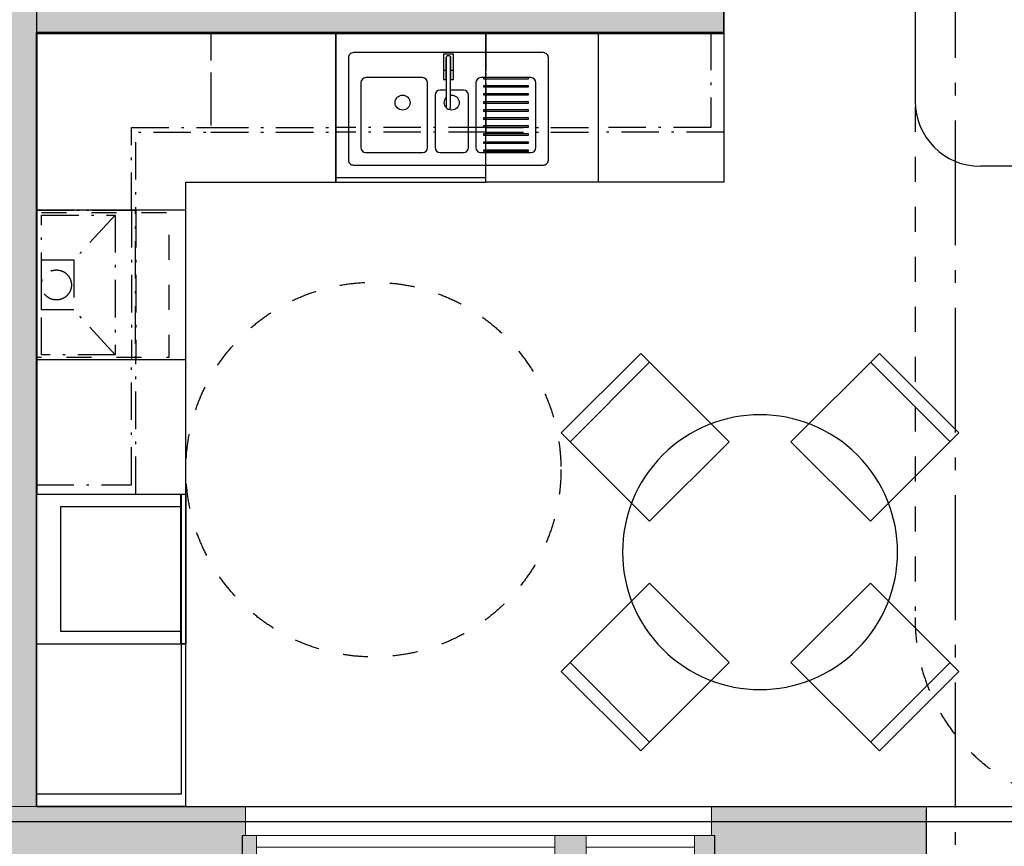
# Model space of a CAD drawing. Header units: millimetres. Extents: x 158466 to 263668, y 129175 to 189280.
# Tile 19 of 55: x 190717 to 194656, y 155174 to 158483. Entities that reach past the tile are written whole.
import ezdxf
from ezdxf.enums import TextEntityAlignment as Align

# ---------------------------------------------------------------- set-up
doc = ezdxf.new("R2010")
doc.units = ezdxf.units.MM
doc.header["$LTSCALE"] = 0.5
doc.header["$MEASUREMENT"] = 0
doc.set_wipeout_variables(frame=1)
for name, pattern in [('Akselinje', [1500, 1000, -200, 100, -200]), ('Over snittplan', [520, 300, -100, 20, -100]), ('PLINE', [0]), ('Stipling', [400, 200, -200]), ('Wipeout_Contour', [2000, 0, -2000])]:
    doc.linetypes.add(name, pattern=pattern)
for name, color, linetype in [('23-- Yttervegger (Skravur)(Nye konstruksjoner)', 7, 'Continuous'), ('23-- Yttervegger(Nye konstruksjoner)', 7, 'Continuous'), ('24-- Innervegger (Skravur)(Nye konstruksjoner)', 7, 'Continuous'), ('24-- Innervegger(Nye konstruksjoner)', 7, 'Continuous'), ('244- Vinduer_ dører_ foldevegger(Nye konstruksjoner)', 7, 'Continuous'), ('251- Frittbærende dekker(Nye konstruksjoner)', 7, 'Continuous'), ('273- Kjøkkeninnredning (Skravur)(Nye konstruksjoner)', 7, 'Continuous'), ('273- Kjøkkeninnredning(Nye konstruksjoner)', 7, 'Continuous'), ('315- Utstyr for sanitærinstallasjoner(Nye konstruksjoner)', 7, 'Continuous'), ('68-- Inventar (løst)(Nye konstruksjoner)', 7, 'Continuous'), ('822- Modullinjer(Nye konstruksjoner)', 7, 'Continuous'), ('862- M___Nettoareal(Nye konstruksjoner)', 7, 'Continuous'), ('862- M___Nettoareal(Polylinje)(Nye konstruksjoner)', 7, 'Continuous'), ('862- M___Nettoareal(Tekst)(Nye konstruksjoner)', 7, 'Continuous'), ('878- Annen overflate_visuell informasjon_snusirkler(Nye konstruksjoner)', 7, 'Continuous'), ('878- Annen overflate_visuell informasjon_takheis(Nye konstruksjoner)', 7, 'Continuous')]:
    doc.layers.add(name, color=color, linetype=linetype)
for name, color, linetype, lineweight in [('234- Vinduer_ dører_ porter(Nye konstruksjoner)', 7, 'Continuous', 0), ('235- Utvendig kledning og overflate(Nye konstruksjoner)', 7, 'Continuous', 0), ('236- Innvendig kledning og overflate(Nye konstruksjoner)', 7, 'Continuous', 0)]:
    doc.layers.add(name, color=color, linetype=linetype, lineweight=lineweight)
doc.styles.add('GENERATED_STYLE_1', font='arial.ttf')
doc.styles.add('GENERATED_STYLE_3', font='arialbd.ttf')
doc.linetypes.add('Fasade_Snitt markør', pattern='A,0,[1,01 A 200 20 001 Plan 1. etasje_21.Shx,S=3.174603,R=0,X=0,Y=0],-800,0', length=800)

# ---------------------------------------------------------------- blocks, each defined once
blk = doc.blocks.new('Leilighet 4_102_19_1', base_point=(197168.6, 153864.1))
at = {"layer": '862- M___Nettoareal(Polylinje)(Nye konstruksjoner)', "linetype": 'PLINE', "flags": 128}
blk.add_lwpolyline([(190783.9, 155333.7), (198298.9, 155333.7), (198298.9, 162833.7), (190783.9, 162833.7)], close=True, dxfattribs=at)
at = {"layer": '862- M___Nettoareal(Tekst)(Nye konstruksjoner)', "style": 'GENERATED_STYLE_1'}
for tag, height, p in [('DUMMY_861', 300, (198106.5, 154217.7)), ('ROOM_NAME', 300, (196230.7, 154149.1)), ('DUMMY_862', 150, (196230.7, 153746.3))]:
    blk.add_attdef(tag, text='', height=height, dxfattribs=at).set_placement(p, align=Align.TOP_LEFT)
blk = doc.blocks.new('Stue_kjøkken_101_36_1', base_point=(193844.5, 159234.5))
at = {"layer": '862- M___Nettoareal(Polylinje)(Nye konstruksjoner)', "linetype": 'PLINE', "flags": 128}
blk.add_lwpolyline([(198298.9, 155333.7), (198298.9, 158933.7), (193534.2, 158933.7), (193534.2, 158431), (190783.9, 158431), (190783.9, 155333.7)], close=True, dxfattribs=at)
at = {"layer": '862- M___Nettoareal(Tekst)(Nye konstruksjoner)', "style": 'GENERATED_STYLE_1'}
for tag, height, p in [('DUMMY_861', 200, (196678.6, 156358.7)), ('ROOM_NAME', 200, (195093.1, 156313)), ('DUMMY_862', 150, (195093.1, 156044.4))]:
    blk.add_attdef(tag, text='', height=height, dxfattribs=at).set_placement(p, align=Align.TOP_LEFT)
blk = doc.blocks.new('Vindu to-fags[15]_1')
at = {"layer": '23-- Yttervegger (Skravur)(Nye konstruksjoner)', "linetype": 'Continuous'}
for points in [[(191607.8, 155216.7), (191607.8, 155124.7), (191663.8, 155124.7), (191663.8, 155216.7)], [(192907.8, 155124.7), (192907.8, 155216.7), (192857.8, 155216.7), (192857.8, 155124.7)], [(192907.8, 155216.7), (192907.8, 155124.7), (192982.8, 155124.7), (192982.8, 155216.7)], [(193497.8, 155124.7), (193497.8, 155216.7), (193416.8, 155216.7), (193416.8, 155124.7)]]:
    blk.add_hatch(color=256, dxfattribs=at).paths.add_polyline_path(points)
at = {"layer": '234- Vinduer_ dører_ porter(Nye konstruksjoner)', "linetype": 'PLINE'}
for p, q in [((191620.8, 155333.7), (193484.8, 155333.7)), ((191607.8, 155216.7), (191663.8, 155216.7)), ((191663.8, 155216.7), (191663.8, 155124.7)), ((191663.8, 155216.7), (192857.8, 155216.7)), ((192857.8, 155124.7), (192857.8, 155216.7)), ((192857.8, 155216.7), (192907.8, 155216.7)), ((192907.8, 155216.7), (192982.8, 155216.7)), ((192982.8, 155216.7), (192982.8, 155124.7)), ((192982.8, 155216.7), (193416.8, 155216.7)), ((193416.8, 155124.7), (193416.8, 155216.7)), ((193416.8, 155216.7), (193497.8, 155216.7)), ((191663.8, 155170.7), (192857.8, 155170.7)), ((192982.8, 155170.7), (193416.8, 155170.7)), ((191663.8, 155124.7), (191607.8, 155124.7)), ((192857.8, 155124.7), (191663.8, 155124.7)), ((192907.8, 155124.7), (192857.8, 155124.7)), ((192982.8, 155124.7), (192907.8, 155124.7)), ((193416.8, 155124.7), (192982.8, 155124.7)), ((193497.8, 155124.7), (193416.8, 155124.7)), ((191694.8, 154987.7), (193410.8, 154987.7))]:
    blk.add_line(p, q, dxfattribs=at)
at = {"layer": '235- Utvendig kledning og overflate(Nye konstruksjoner)', "linetype": 'PLINE'}
for p, q in [((191694.8, 155124.7), (191694.8, 154987.7)), ((193410.8, 155124.7), (193410.8, 154987.7)), ((191607.8, 154987.7), (191694.8, 154987.7)), ((193497.8, 154987.7), (193410.8, 154987.7))]:
    blk.add_line(p, q, dxfattribs=at)
at = {"layer": '236- Innvendig kledning og overflate(Nye konstruksjoner)', "linetype": 'PLINE'}
for p, q in [((191607.8, 155333.7), (191620.8, 155333.7)), ((191620.8, 155216.7), (191620.8, 155333.7)), ((193497.8, 155333.7), (193484.8, 155333.7)), ((193484.8, 155216.7), (193484.8, 155333.7))]:
    blk.add_line(p, q, dxfattribs=at)
at = {"layer": '244- Vinduer_ dører_ foldevegger(Nye konstruksjoner)', "linetype": 'PLINE'}
for p, q in [((191607.8, 155124.7), (191607.8, 155216.7)), ((191607.8, 155124.7), (191607.8, 155216.7)), ((193497.8, 155124.7), (193497.8, 155216.7)), ((193497.8, 155124.7), (193497.8, 155216.7))]:
    blk.add_line(p, q, dxfattribs=at)
blk = doc.blocks.new('Dør[19]_1')
at = {"layer": '23-- Yttervegger (Skravur)(Nye konstruksjoner)', "linetype": 'Continuous'}
for points in [[(194358.9, 155129.7), (194358.9, 155037.7), (194408.9, 155037.7), (194408.9, 155129.7)], [(195448.9, 155037.7), (195448.9, 155129.7), (195398.9, 155129.7), (195398.9, 155037.7)]]:
    blk.add_hatch(color=256, dxfattribs=at).paths.add_polyline_path(points)
at = {"layer": '234- Vinduer_ dører_ porter(Nye konstruksjoner)', "linetype": 'PLINE'}
blk.add_arc((195398.9, 155037.7), 990, 180, 270, dxfattribs=at)
at = {"layer": '235- Utvendig kledning og overflate(Nye konstruksjoner)', "linetype": 'PLINE'}
for p, q in [((194343.9, 155065.7), (194343.9, 155074.7)), ((194343.9, 155065.7), (194343.9, 155074.7)), ((194343.9, 155042.7), (194343.9, 155065.7)), ((194343.9, 155042.7), (194343.9, 155065.7)), ((195463.9, 155065.7), (195463.9, 155074.7)), ((195463.9, 155065.7), (195463.9, 155074.7)), ((195463.9, 155042.7), (195463.9, 155065.7)), ((195463.9, 155042.7), (195463.9, 155065.7)), ((194343.9, 155037.7), (194343.9, 155042.7)), ((194343.9, 155037.7), (194343.9, 155042.7)), ((194343.9, 155006.7), (194343.9, 155037.7)), ((195463.9, 155037.7), (195463.9, 155042.7)), ((195463.9, 155037.7), (195463.9, 155042.7)), ((195463.9, 155006.7), (195463.9, 155037.7)), ((194343.9, 154987.7), (194343.9, 155006.7)), ((195463.9, 154987.7), (195463.9, 155006.7))]:
    blk.add_line(p, q, dxfattribs=at)
at = {"layer": '236- Innvendig kledning og overflate(Nye konstruksjoner)', "linetype": 'PLINE'}
for p, q in [((194343.9, 155320.7), (194343.9, 155333.7)), ((195463.9, 155320.7), (195463.9, 155333.7))]:
    blk.add_line(p, q, dxfattribs=at)
at = {"layer": '244- Vinduer_ dører_ foldevegger(Nye konstruksjoner)', "linetype": 'PLINE'}
for p, q in [((194343.9, 155333.7), (195463.9, 155333.7)), ((194343.9, 155272.7), (194343.9, 155320.7)), ((195463.9, 155272.7), (195463.9, 155320.7)), ((194343.9, 155129.7), (194343.9, 155272.7)), ((195463.9, 155129.7), (195463.9, 155272.7)), ((194358.9, 155129.7), (194343.9, 155129.7)), ((194343.9, 155037.7), (194343.9, 155129.7)), ((194343.9, 155074.7), (194343.9, 155129.7)), ((194343.9, 155074.7), (194343.9, 155129.7)), ((194358.9, 155129.7), (194408.9, 155129.7)), ((194358.9, 155037.7), (194358.9, 155129.7)), ((195398.9, 155129.7), (194408.9, 155129.7)), ((194408.9, 155129.7), (194408.9, 155037.7)), ((195398.9, 155037.7), (195398.9, 155129.7)), ((195398.9, 155129.7), (195448.9, 155129.7)), ((195448.9, 155129.7), (195463.9, 155129.7)), ((195448.9, 155129.7), (195448.9, 155037.7)), ((195463.9, 155037.7), (195463.9, 155129.7)), ((195463.9, 155074.7), (195463.9, 155129.7)), ((195463.9, 155074.7), (195463.9, 155129.7)), ((194358.9, 155037.7), (194343.9, 155037.7)), ((194408.9, 155037.7), (194358.9, 155037.7)), ((194408.9, 155037.7), (195398.9, 155037.7)), ((195448.9, 155037.7), (195398.9, 155037.7)), ((195398.9, 155037.7), (195398.9, 154047.7)), ((195448.9, 155037.7), (195463.9, 155037.7)), ((194343.9, 154987.7), (195463.9, 154987.7))]:
    blk.add_line(p, q, dxfattribs=at)
blk = doc.blocks.new('Stol 10[70]_1', base_point=(194155.8, 155555.9))
at = {"layer": '68-- Inventar (løst)(Nye konstruksjoner)', "linetype": 'Continuous'}
blk.add_line((194120.4, 155591.3), (194438.6, 155909.5), dxfattribs=at)
at = {"layer": '68-- Inventar (løst)(Nye konstruksjoner)', "linetype": 'Continuous', "flags": 128}
blk.add_lwpolyline([(193802.2, 155909.5), (194120.4, 156227.7), (194474, 155874.1), (194155.8, 155555.9)], close=True, dxfattribs=at)
blk = doc.blocks.new('Stol 10[71]_1', base_point=(192883, 156828.7))
at = {"layer": '68-- Inventar (løst)(Nye konstruksjoner)', "linetype": 'Continuous'}
blk.add_line((192918.3, 156793.4), (193236.5, 157111.6), dxfattribs=at)
at = {"layer": '68-- Inventar (løst)(Nye konstruksjoner)', "linetype": 'Continuous', "flags": 128}
blk.add_lwpolyline([(193236.5, 156475.2), (193554.7, 156793.4), (193201.2, 157146.9), (192883, 156828.7)], close=True, dxfattribs=at)
blk = doc.blocks.new('Stol 10[72]_1', base_point=(194474, 156828.7))
at = {"layer": '68-- Inventar (løst)(Nye konstruksjoner)', "linetype": 'Continuous'}
blk.add_line((194438.6, 156793.4), (194120.4, 157111.6), dxfattribs=at)
at = {"layer": '68-- Inventar (løst)(Nye konstruksjoner)', "linetype": 'Continuous', "flags": 128}
blk.add_lwpolyline([(194120.4, 156475.2), (193802.2, 156793.4), (194155.8, 157146.9), (194474, 156828.7)], close=True, dxfattribs=at)
blk = doc.blocks.new('Stol 10[73]_1', base_point=(193201.2, 155555.9))
at = {"layer": '68-- Inventar (løst)(Nye konstruksjoner)', "linetype": 'Continuous'}
blk.add_line((193236.5, 155591.3), (192918.3, 155909.5), dxfattribs=at)
at = {"layer": '68-- Inventar (løst)(Nye konstruksjoner)', "linetype": 'Continuous', "flags": 128}
blk.add_lwpolyline([(193554.7, 155909.5), (193236.5, 156227.7), (192883, 155874.1), (193201.2, 155555.9)], close=True, dxfattribs=at)
blk = doc.blocks.new('Høyskap[162]_1', base_point=(190783.9, 155334))
at = {"linetype": 'Wipeout_Contour', "ltscale": 985839.65982}
blk.add_wipeout([(191381.9, 155334), (191381.9, 155984), (190783.9, 155984), (190783.9, 155334)], dxfattribs=at).dxf.layer = '273- Kjøkkeninnredning (Skravur)(Nye konstruksjoner)'
at = {"layer": '273- Kjøkkeninnredning(Nye konstruksjoner)', "linetype": 'PLINE'}
for p, q in [((191363.9, 155384), (191363.9, 155984)), ((190783.9, 155384), (191363.9, 155384))]:
    blk.add_line(p, q, dxfattribs=at)
at = {"layer": '273- Kjøkkeninnredning(Nye konstruksjoner)', "linetype": 'PLINE', "flags": 128}
blk.add_lwpolyline([(191381.9, 155334), (191381.9, 155984), (190783.9, 155984), (190783.9, 155334)], close=True, dxfattribs=at)
blk = doc.blocks.new('Oppvaskmaskin integrert[163]_1', base_point=(193031.9, 157833))
at = {"layer": '273- Kjøkkeninnredning(Nye konstruksjoner)', "linetype": 'PLINE'}
for p, q in [((193031.9, 158431), (192581.9, 158431)), ((192581.9, 157833), (192581.9, 158431)), ((193031.9, 157833), (193031.9, 158431)), ((193031.9, 157833), (192581.9, 157833))]:
    blk.add_line(p, q, dxfattribs=at)
blk = doc.blocks.new('Underskap hjørne L[164]_1', base_point=(190783.9, 158431))
at = {"linetype": 'Wipeout_Contour', "ltscale": 1489037.616405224}
blk.add_wipeout([(190783.9, 157721), (191381.9, 157721), (191381.9, 157833), (191981.9, 157833), (191981.9, 158431), (190783.9, 158431)], dxfattribs=at).dxf.layer = '273- Kjøkkeninnredning (Skravur)(Nye konstruksjoner)'
at = {"layer": '273- Kjøkkeninnredning(Nye konstruksjoner)', "linetype": 'PLINE'}
for p, q in [((191981.9, 158431), (190783.9, 158431)), ((190783.9, 158431), (190783.9, 157721)), ((191981.9, 158431), (190783.9, 158431)), ((190783.9, 158431), (190783.9, 157721)), ((191981.9, 157833), (191981.9, 158431)), ((191381.9, 157721), (191381.9, 157833)), ((191381.9, 157833), (191981.9, 157833)), ((191381.9, 157721), (191381.9, 157833)), ((191381.9, 157833), (191981.9, 157833)), ((190783.9, 157721), (191381.9, 157721))]:
    blk.add_line(p, q, dxfattribs=at)
blk = doc.blocks.new('Overskap hjørne L[165]_1', base_point=(190783.9, 158431))
at = {"layer": '273- Kjøkkeninnredning(Nye konstruksjoner)', "linetype": 'Over snittplan'}
for p, q in [((191163.9, 157721), (191163.9, 158051)), ((191163.9, 158051), (191482.9, 158051))]:
    blk.add_line(p, q, dxfattribs=at)
at = {"layer": '273- Kjøkkeninnredning(Nye konstruksjoner)', "linetype": 'Over snittplan', "flags": 128}
blk.add_lwpolyline([(190783.9, 157721), (191181.9, 157721), (191181.9, 158033), (191482.9, 158033), (191482.9, 158431), (190783.9, 158431)], close=True, dxfattribs=at)
blk = doc.blocks.new('Underskap[166]_1', base_point=(193533.9, 158431))
at = {"linetype": 'Wipeout_Contour', "ltscale": 998912.041757}
blk.add_wipeout([(193533.9, 157833), (193533.9, 158431), (193031.9, 158431), (193031.9, 157833)], dxfattribs=at).dxf.layer = '273- Kjøkkeninnredning (Skravur)(Nye konstruksjoner)'
at = {"layer": '273- Kjøkkeninnredning(Nye konstruksjoner)', "linetype": 'PLINE'}
for p, q in [((193031.9, 157833), (193031.9, 158431)), ((193031.9, 158431), (193533.9, 158431)), ((193031.9, 158431), (193533.9, 158431)), ((193533.9, 158431), (193533.9, 157833)), ((193533.9, 157833), (193031.9, 157833)), ((193533.9, 157833), (193031.9, 157833))]:
    blk.add_line(p, q, dxfattribs=at)
blk = doc.blocks.new('Høyskap[167]_1', base_point=(190783.9, 155984))
at = {"linetype": 'Wipeout_Contour', "ltscale": 987420.434731}
blk.add_wipeout([(191381.9, 155984), (191381.9, 156584), (190783.9, 156584), (190783.9, 155984)], dxfattribs=at).dxf.layer = '273- Kjøkkeninnredning (Skravur)(Nye konstruksjoner)'
at = {"layer": '273- Kjøkkeninnredning(Nye konstruksjoner)', "linetype": 'PLINE'}
blk.add_line((191363.9, 155984), (191363.9, 156584), dxfattribs=at)
at = {"layer": '273- Kjøkkeninnredning(Nye konstruksjoner)', "linetype": 'PLINE', "flags": 128}
blk.add_lwpolyline([(191381.9, 155984), (191381.9, 156584), (190783.9, 156584), (190783.9, 155984)], close=True, dxfattribs=at)
blk = doc.blocks.new('Innebygget ovn[168]_1', base_point=(191381.9, 156584))
at = {"layer": '273- Kjøkkeninnredning(Nye konstruksjoner)', "linetype": 'PLINE'}
for p, q in [((190881.9, 156034), (190881.9, 156534)), ((190881.9, 156534), (191361.9, 156534)), ((191361.9, 156034), (190881.9, 156034))]:
    blk.add_line(p, q, dxfattribs=at)
at = {"layer": '273- Kjøkkeninnredning(Nye konstruksjoner)', "linetype": 'PLINE', "flags": 128}
blk.add_lwpolyline([(191361.9, 156584), (191381.9, 156584), (191381.9, 155984), (191361.9, 155984)], close=True, dxfattribs=at)
blk = doc.blocks.new('Underskap[169]_1', base_point=(190783.9, 157121))
at = {"linetype": 'Wipeout_Contour', "ltscale": 990306.031756}
blk.add_wipeout([(191381.9, 157121), (191381.9, 157721), (190783.9, 157721), (190783.9, 157121)], dxfattribs=at).dxf.layer = '273- Kjøkkeninnredning (Skravur)(Nye konstruksjoner)'
at = {"layer": '273- Kjøkkeninnredning(Nye konstruksjoner)', "linetype": 'PLINE'}
for p, q in [((191381.9, 157721), (190783.9, 157721)), ((190783.9, 157721), (190783.9, 157121)), ((190783.9, 157721), (190783.9, 157121)), ((191381.9, 157121), (191381.9, 157721)), ((191381.9, 157121), (191381.9, 157721)), ((190783.9, 157121), (191381.9, 157121))]:
    blk.add_line(p, q, dxfattribs=at)
blk = doc.blocks.new('Innebygget koketopp[170]_1', base_point=(190783.9, 157131))
at = {"layer": '273- Kjøkkeninnredning(Nye konstruksjoner)', "linetype": 'Stipling', "flags": 128}
blk.add_lwpolyline([(190783.9, 157131), (190783.9, 157711), (191313.9, 157711), (191313.9, 157131)], close=True, dxfattribs=at)
blk = doc.blocks.new('Underskap[171]_1', base_point=(190783.9, 156584))
at = {"linetype": 'Wipeout_Contour', "ltscale": 988861.584714}
blk.add_wipeout([(191381.9, 156584), (191381.9, 157121), (190783.9, 157121), (190783.9, 156584)], dxfattribs=at).dxf.layer = '273- Kjøkkeninnredning (Skravur)(Nye konstruksjoner)'
at = {"layer": '273- Kjøkkeninnredning(Nye konstruksjoner)', "linetype": 'PLINE'}
for p, q in [((191381.9, 157121), (190783.9, 157121)), ((190783.9, 157121), (190783.9, 156584)), ((190783.9, 157121), (190783.9, 156584)), ((191381.9, 156584), (191381.9, 157121)), ((191381.9, 156584), (191381.9, 157121)), ((190783.9, 156584), (191381.9, 156584))]:
    blk.add_line(p, q, dxfattribs=at)
blk = doc.blocks.new('Ventilator innebygget[172]_1', base_point=(191179.1, 157721))
at = {"layer": '273- Kjøkkeninnredning(Nye konstruksjoner)', "linetype": 'Over snittplan'}
for p, q in [((190803.9, 157141), (190803.9, 157701)), ((190803.9, 157701), (191099.1, 157701)), ((191099.1, 157701), (190933.9, 157521)), ((191099.1, 157701), (191099.1, 157141)), ((190803.9, 157321), (190803.9, 157521)), ((190803.9, 157521), (190933.9, 157521)), ((190933.9, 157521), (190933.9, 157321)), ((190933.9, 157321), (190803.9, 157321)), ((191099.1, 157141), (190933.9, 157321)), ((191099.1, 157141), (190803.9, 157141))]:
    blk.add_line(p, q, dxfattribs=at)
at = {"layer": '273- Kjøkkeninnredning(Nye konstruksjoner)', "linetype": 'Over snittplan', "flags": 128}
blk.add_lwpolyline([(190783.9, 157721), (191179.1, 157721), (191179.1, 157121), (190783.9, 157121)], close=True, dxfattribs=at)
at = {"layer": '273- Kjøkkeninnredning(Nye konstruksjoner)', "linetype": 'Over snittplan'}
blk.add_circle((190863.9, 157421), 60, dxfattribs=at)
blk = doc.blocks.new('Bord rundt 01[212]_1', base_point=(193678.5, 156351.4))
at = {"layer": '68-- Inventar (løst)(Nye konstruksjoner)', "linetype": 'PLINE', "flags": 128}
blk.add_lwpolyline([(194067.4, 156740.3, 1), (193289.6, 155962.5, 1)], format="xyb", close=True, dxfattribs=at)
blk = doc.blocks.new('Underskap[234]_1', base_point=(191981.9, 158431))
at = {"layer": '273- Kjøkkeninnredning(Nye konstruksjoner)', "linetype": 'PLINE'}
for p, q in [((192751.9, 158246), (192751.9, 158251)), ((192751.9, 158213.8), (192751.9, 158218.8)), ((192781.9, 157971), (192781.9, 158231)), ((192751.9, 158181.6), (192751.9, 158186.6)), ((192751.9, 158149.3), (192751.9, 158154.3)), ((192751.9, 158117.1), (192751.9, 158122.1)), ((192751.9, 158084.9), (192751.9, 158089.9)), ((192751.9, 158052.7), (192751.9, 158057.7)), ((192751.9, 158020.5), (192751.9, 158025.5)), ((192751.9, 157988.2), (192751.9, 157993.2)), ((192751.9, 157956), (192751.9, 157961))]:
    blk.add_line(p, q, dxfattribs=at)
for centre, start, end in [((192761.9, 158231), 0, 90), ((192761.9, 157971), 270, 0)]:
    blk.add_arc(centre, 20, start, end, dxfattribs=at)
at = {"linetype": 'Wipeout_Contour', "ltscale": 995816.366134}
blk.add_wipeout([(191981.9, 157833), (192581.9, 157833), (192581.9, 158431), (191981.9, 158431)], dxfattribs=at).dxf.layer = '273- Kjøkkeninnredning (Skravur)(Nye konstruksjoner)'
at = {"layer": '273- Kjøkkeninnredning(Nye konstruksjoner)', "linetype": 'PLINE'}
for p, q in [((192581.9, 158431), (191981.9, 158431)), ((191981.9, 158431), (191981.9, 157833)), ((192581.9, 158431), (191981.9, 158431)), ((192581.9, 157833), (192581.9, 158431)), ((192328.5, 158251), (192101.9, 158251)), ((192761.9, 158251), (192561.9, 158251)), ((192751.9, 158251), (192571.9, 158251)), ((192571.9, 158251), (192571.9, 158246)), ((192081.9, 158231), (192081.9, 157971)), ((192348.5, 157971), (192348.5, 158231)), ((192541.9, 158231), (192541.9, 157971)), ((192571.9, 158246), (192751.9, 158246)), ((192751.9, 158218.8), (192571.9, 158218.8)), ((192571.9, 158218.8), (192571.9, 158213.8)), ((192571.9, 158213.8), (192751.9, 158213.8)), ((192378.5, 158181), (192378.5, 157971)), ((192491.9, 158201), (192398.5, 158201)), ((192511.9, 157971), (192511.9, 158181)), ((192751.9, 158186.6), (192571.9, 158186.6)), ((192571.9, 158186.6), (192571.9, 158181.6)), ((192571.9, 158181.6), (192751.9, 158181.6)), ((192751.9, 158154.3), (192571.9, 158154.3)), ((192571.9, 158154.3), (192571.9, 158149.3)), ((192571.9, 158149.3), (192751.9, 158149.3)), ((192751.9, 158122.1), (192571.9, 158122.1)), ((192571.9, 158122.1), (192571.9, 158117.1)), ((192571.9, 158117.1), (192751.9, 158117.1)), ((192751.9, 158089.9), (192571.9, 158089.9)), ((192571.9, 158089.9), (192571.9, 158084.9)), ((192571.9, 158084.9), (192751.9, 158084.9)), ((192751.9, 158057.7), (192571.9, 158057.7)), ((192571.9, 158057.7), (192571.9, 158052.7)), ((192571.9, 158052.7), (192751.9, 158052.7)), ((192751.9, 158025.5), (192571.9, 158025.5)), ((192571.9, 158025.5), (192571.9, 158020.5)), ((192571.9, 158020.5), (192751.9, 158020.5)), ((192751.9, 157993.2), (192571.9, 157993.2)), ((192571.9, 157993.2), (192571.9, 157988.2)), ((192571.9, 157988.2), (192751.9, 157988.2)), ((192101.9, 157951), (192328.5, 157951)), ((192398.5, 157951), (192491.9, 157951)), ((192561.9, 157951), (192761.9, 157951)), ((192751.9, 157961), (192571.9, 157961)), ((192571.9, 157961), (192571.9, 157956)), ((192571.9, 157956), (192751.9, 157956)), ((191981.9, 157851), (192581.9, 157851)), ((191981.9, 157833), (192581.9, 157833)), ((191981.9, 157833), (192581.9, 157833))]:
    blk.add_line(p, q, dxfattribs=at)
at = {"layer": '273- Kjøkkeninnredning(Nye konstruksjoner)', "linetype": 'PLINE', "flags": 128}
blk.add_lwpolyline([(192051.9, 157901), (192811.9, 157901, 0.414214), (192831.9, 157921), (192831.9, 158331, 0.414214), (192811.9, 158351), (192051.9, 158351, 0.414214), (192031.9, 158331), (192031.9, 157921, 0.414214)], format="xyb", close=True, dxfattribs=at)
at = {"layer": '273- Kjøkkeninnredning(Nye konstruksjoner)', "linetype": 'PLINE'}
for centre in [(192248.5, 158151), (192445.2, 158151)]:
    blk.add_circle(centre, 30, dxfattribs=at)
for centre, start, end in [((192101.9, 158231), 90, 180), ((192328.5, 158231), 0, 90), ((192561.9, 158231), 90, 180), ((192398.5, 158181), 90, 180), ((192491.9, 158181), 0, 90), ((192101.9, 157971), 180, 270), ((192328.5, 157971), 270, 0), ((192398.5, 157971), 180, 270), ((192491.9, 157971), 270, 0), ((192561.9, 157971), 180, 270)]:
    blk.add_arc(centre, 20, start, end, dxfattribs=at)
at = {"linetype": 'Wipeout_Contour', "ltscale": 3487866.803944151}
blk.add_wipeout([(192422.9, 158133.1), (192422.9, 158133.1), (192425.5, 158126.8), (192431.9, 158124.1), (192438.3, 158126.8), (192440.9, 158133.2), (192440.9, 158133.2), (192440.9, 158331), (192440.9, 158331), (192438.2, 158337.4), (192431.9, 158340), (192425.5, 158337.4), (192422.9, 158331), (192422.9, 158331)], dxfattribs=at).dxf.layer = '273- Kjøkkeninnredning (Skravur)(Nye konstruksjoner)'
at = {"layer": '273- Kjøkkeninnredning(Nye konstruksjoner)', "linetype": 'PLINE', "flags": 128}
blk.add_lwpolyline([(192422.9, 158133.1, 1), (192440.9, 158133.2), (192440.9, 158331, 1), (192422.9, 158331)], format="xyb", close=True, dxfattribs=at)
at = {"linetype": 'Wipeout_Contour', "ltscale": 3239453.110868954}
blk.add_wipeout([(192411.9, 158280), (192422.9, 158280), (192422.9, 158331), (192422.9, 158331), (192425.5, 158337.4), (192431.9, 158340), (192438.2, 158337.4), (192440.9, 158331), (192440.9, 158331), (192440.9, 158280), (192451.8, 158280), (192451.8, 158345), (192411.9, 158345)], dxfattribs=at).dxf.layer = '273- Kjøkkeninnredning (Skravur)(Nye konstruksjoner)'
at = {"layer": '273- Kjøkkeninnredning(Nye konstruksjoner)', "linetype": 'PLINE', "flags": 128}
blk.add_lwpolyline([(192411.9, 158280), (192422.9, 158280), (192422.9, 158331, -1), (192440.9, 158331), (192440.9, 158280), (192451.8, 158280), (192451.8, 158345), (192411.9, 158345)], format="xyb", close=True, dxfattribs=at)
at = {"linetype": 'Wipeout_Contour', "ltscale": 996563.765735}
blk.add_wipeout([(192412.2, 158244), (192422.9, 158244), (192422.9, 158279), (192412.2, 158279)], dxfattribs=at).dxf.layer = '273- Kjøkkeninnredning (Skravur)(Nye konstruksjoner)'
at = {"layer": '273- Kjøkkeninnredning(Nye konstruksjoner)', "linetype": 'PLINE', "flags": 128}
blk.add_lwpolyline([(192412.2, 158244), (192422.9, 158244), (192422.9, 158279), (192412.2, 158279)], close=True, dxfattribs=at)
at = {"linetype": 'Wipeout_Contour', "ltscale": 996652.419318}
blk.add_wipeout([(192451.6, 158244), (192451.6, 158279), (192440.9, 158279), (192440.9, 158244)], dxfattribs=at).dxf.layer = '273- Kjøkkeninnredning (Skravur)(Nye konstruksjoner)'
at = {"layer": '273- Kjøkkeninnredning(Nye konstruksjoner)', "linetype": 'PLINE', "flags": 128}
blk.add_lwpolyline([(192451.6, 158244), (192451.6, 158279), (192440.9, 158279), (192440.9, 158244)], close=True, dxfattribs=at)
blk = doc.blocks.new('Overskap[235]_1', base_point=(190783.9, 157721))
at = {"layer": '273- Kjøkkeninnredning(Nye konstruksjoner)', "linetype": 'Over snittplan'}
blk.add_line((191163.9, 157721), (191163.9, 157121), dxfattribs=at)
at = {"layer": '273- Kjøkkeninnredning(Nye konstruksjoner)', "linetype": 'Over snittplan', "flags": 128}
blk.add_lwpolyline([(191181.9, 157721), (191181.9, 157121), (190783.9, 157121), (190783.9, 157721)], close=True, dxfattribs=at)
blk = doc.blocks.new('Overskap[236]_1', base_point=(192581.9, 158431))
at = {"layer": '273- Kjøkkeninnredning(Nye konstruksjoner)', "linetype": 'Over snittplan'}
blk.add_line((192581.9, 158051), (191981.9, 158051), dxfattribs=at)
at = {"layer": '273- Kjøkkeninnredning(Nye konstruksjoner)', "linetype": 'Over snittplan', "flags": 128}
blk.add_lwpolyline([(192581.9, 158033), (191981.9, 158033), (191981.9, 158431), (192581.9, 158431)], close=True, dxfattribs=at)
blk = doc.blocks.new('Overskap[237]_1', base_point=(192581.9, 158431))
at = {"layer": '273- Kjøkkeninnredning(Nye konstruksjoner)', "linetype": 'Over snittplan'}
blk.add_line((192581.9, 158051), (193031.9, 158051), dxfattribs=at)
at = {"layer": '273- Kjøkkeninnredning(Nye konstruksjoner)', "linetype": 'Over snittplan', "flags": 128}
blk.add_lwpolyline([(192581.9, 158033), (193031.9, 158033), (193031.9, 158431), (192581.9, 158431)], close=True, dxfattribs=at)
blk = doc.blocks.new('Overskap[238]_1', base_point=(191481.9, 158431))
at = {"layer": '273- Kjøkkeninnredning(Nye konstruksjoner)', "linetype": 'Over snittplan'}
blk.add_line((191481.9, 158051), (191981.9, 158051), dxfattribs=at)
at = {"layer": '273- Kjøkkeninnredning(Nye konstruksjoner)', "linetype": 'Over snittplan', "flags": 128}
blk.add_lwpolyline([(191481.9, 158033), (191981.9, 158033), (191981.9, 158431), (191481.9, 158431)], close=True, dxfattribs=at)
blk = doc.blocks.new('Overskap[247]_1', base_point=(193533.9, 158431))
at = {"layer": '273- Kjøkkeninnredning(Nye konstruksjoner)', "linetype": 'Over snittplan'}
for p, q in [((193481.9, 158431), (193481.9, 158051)), ((193481.9, 158051), (193031.9, 158051))]:
    blk.add_line(p, q, dxfattribs=at)
at = {"layer": '273- Kjøkkeninnredning(Nye konstruksjoner)', "linetype": 'Over snittplan', "flags": 128}
blk.add_lwpolyline([(193533.9, 158033), (193031.9, 158033), (193031.9, 158431), (193533.9, 158431)], close=True, dxfattribs=at)
blk = doc.blocks.new('Overskap[248]_1', base_point=(190783.9, 156584))
at = {"layer": '273- Kjøkkeninnredning(Nye konstruksjoner)', "linetype": 'Over snittplan'}
for p, q in [((191163.9, 156621), (191163.9, 157121)), ((190783.9, 156621), (191163.9, 156621))]:
    blk.add_line(p, q, dxfattribs=at)
at = {"layer": '273- Kjøkkeninnredning(Nye konstruksjoner)', "linetype": 'Over snittplan', "flags": 128}
blk.add_lwpolyline([(191181.9, 156584), (191181.9, 157121), (190783.9, 157121), (190783.9, 156584)], close=True, dxfattribs=at)
blk = doc.blocks.new('Standard grid marker[255]_1', base_point=(171952.9, 155273.7))
at = {"layer": '822- Modullinjer(Nye konstruksjoner)', "linetype": 'Akselinje'}
blk.add_line((172152.9, 155273.7), (202944.9, 155273.7), dxfattribs=at)
at = {"layer": '822- Modullinjer(Nye konstruksjoner)', "style": 'GENERATED_STYLE_3'}
for tag, p in [('AC_MarkerText_1_0', (171452.9, 155448.7)), ('AC_MarkerText_1_1', (203644.9, 155448.7))]:
    blk.add_attdef(tag, text='', height=350, dxfattribs=at).set_placement(p, align=Align.TOP_CENTER)
blk = doc.blocks.new('Standard grid marker[263]_1', base_point=(194458.9, 188279.7))
at = {"layer": '822- Modullinjer(Nye konstruksjoner)', "linetype": 'Akselinje'}
blk.add_line((194458.9, 188079.7), (194458.9, 150687.7), dxfattribs=at)
at = {"layer": '822- Modullinjer(Nye konstruksjoner)', "style": 'GENERATED_STYLE_3'}
for tag, p in [('AC_MarkerText_1_0', (194458.9, 188954.7)), ('AC_MarkerText_1_1', (194458.9, 150162.7))]:
    blk.add_attdef(tag, text='', height=350, rotation=360, dxfattribs=at).set_placement(p, align=Align.TOP_CENTER)

msp = doc.modelspace()

# ---------------------------------------------------------------- hatches: boundary and pattern name
at = {"layer": '23-- Yttervegger (Skravur)(Nye konstruksjoner)', "linetype": 'Continuous'}
for points in [[(191607.8, 155333.7), (190658.9, 155333.7), (190658.9, 155320.7), (191607.8, 155320.7)], [(190658.9, 155320.7), (190658.9, 155272.7), (191607.8, 155272.7), (191607.8, 155320.7)], [(191620.8, 155333.7), (191607.8, 155333.7), (191607.8, 155320.7), (191607.8, 155216.7), (191620.8, 155216.7)], [(193497.8, 155333.7), (193484.8, 155333.7), (193484.8, 155216.7), (193497.8, 155216.7), (193497.8, 155320.7)], [(193497.8, 155320.7), (194343.9, 155320.7), (194343.9, 155333.7), (193497.8, 155333.7)], [(193497.8, 155320.7), (193497.8, 155272.7), (194343.9, 155272.7), (194343.9, 155320.7)], [(190658.9, 155074.7), (191607.8, 155074.7), (191607.8, 155124.7), (191607.8, 155216.7), (191607.8, 155272.7), (190658.9, 155272.7)], [(193497.8, 155272.7), (193497.8, 155216.7), (193497.8, 155124.7), (193497.8, 155074.7), (194343.9, 155074.7), (194343.9, 155272.7)]]:
    msp.add_hatch(color=256, dxfattribs=at).paths.add_polyline_path(points)
at = {"layer": '24-- Innervegger (Skravur)(Nye konstruksjoner)', "linetype": 'Continuous'}
for points in [[(190783.9, 155333.7), (190783.9, 162833.7), (190533.9, 162833.7), (190533.9, 155333.7)], [(190783.9, 155333.7), (190783.9, 162833.7), (190533.9, 162833.7), (190533.9, 155333.7)], [(193384.2, 158581), (190783.9, 158581), (190783.9, 158431), (193384.2, 158431)], [(193384.2, 158431), (193534.2, 158431), (193384.2, 158581)], [(193534.2, 158581), (193384.2, 158581), (193534.2, 158431)]]:
    msp.add_hatch(color=256, dxfattribs=at).paths.add_polyline_path(points)

# ---------------------------------------------------------------- linework, layer by layer
at = {"layer": '23-- Yttervegger(Nye konstruksjoner)', "linetype": 'PLINE'}
for p, q in [((194343.9, 155272.7), (194343.9, 155320.7)), ((194343.9, 155129.7), (194343.9, 155272.7)), ((191607.8, 155124.7), (191607.8, 155216.7)), ((193497.8, 155124.7), (193497.8, 155216.7))]:
    msp.add_line(p, q, dxfattribs=at)
at = {"layer": '236- Innvendig kledning og overflate(Nye konstruksjoner)', "linetype": 'PLINE'}
for p, q in [((191607.8, 155333.7), (191620.8, 155333.7)), ((191620.8, 155216.7), (191620.8, 155333.7)), ((193484.8, 155216.7), (193484.8, 155333.7)), ((193497.8, 155333.7), (193484.8, 155333.7)), ((194343.9, 155320.7), (194343.9, 155333.7))]:
    msp.add_line(p, q, dxfattribs=at)
at = {"layer": '236- Innvendig kledning og overflate(Nye konstruksjoner)', "linetype": 'PLINE', "flags": 128}
for points in [[(191607.8, 155333.7), (190658.9, 155333.7)], [(194343.9, 155333.7), (193497.8, 155333.7)]]:
    msp.add_lwpolyline(points, dxfattribs=at)
at = {"layer": '24-- Innervegger(Nye konstruksjoner)', "linetype": 'PLINE', "flags": 128}
for points in [[(193534.2, 158431), (193534.2, 158933.7)], [(190783.9, 155333.7), (190783.9, 158431)], [(190783.9, 155333.7), (190783.9, 158431)], [(190783.9, 158431), (193384.2, 158431)], [(193534.2, 158431), (193384.2, 158431)]]:
    msp.add_lwpolyline(points, dxfattribs=at)
at = {"layer": '251- Frittbærende dekker(Nye konstruksjoner)', "linetype": 'PLINE', "flags": 128}
msp.add_lwpolyline([(182958.9, 155273.7), (198358.9, 155273.7), (198358.9, 162893.7), (182958.9, 162893.7)], close=True, dxfattribs=at)
at = {"layer": '878- Annen overflate_visuell informasjon_snusirkler(Nye konstruksjoner)', "linetype": 'Stipling'}
msp.add_lwpolyline([(194298.9, 158933.7), (194298.9, 156115.8)], dxfattribs=at)
msp.add_arc((195049.6, 156084.4), 750.8, 179.6219, 270, dxfattribs=at)
at = {"layer": '878- Annen overflate_visuell informasjon_takheis(Nye konstruksjoner)', "linetype": 'Fasade_Snitt markør'}
for p, q in [((194298.9, 159770.7), (194298.9, 158157)), ((194559.8, 157898.5), (196383.9, 157898.5))]:
    msp.add_line(p, q, dxfattribs=at)
msp.add_arc((194559.8, 158157), 261, 180, 270, dxfattribs=at)

# ---------------------------------------------------------------- block references
at = {"layer": '244- Vinduer_ dører_ foldevegger(Nye konstruksjoner)', "linetype": 'PLINE'}
for name in ['Vindu to-fags[15]_1', 'Dør[19]_1']:
    msp.add_blockref(name, (0, 0), dxfattribs=at)
at = {"layer": '273- Kjøkkeninnredning(Nye konstruksjoner)', "linetype": 'PLINE'}
msp.add_blockref('Oppvaskmaskin integrert[163]_1', (193031.9, 157833), dxfattribs=at)
at = {"layer": '68-- Inventar (løst)(Nye konstruksjoner)', "linetype": 'Continuous'}
for name, p in [('Stol 10[71]_1', (192883, 156828.7)), ('Stol 10[72]_1', (194474, 156828.7)), ('Stol 10[73]_1', (193201.2, 155555.9)), ('Stol 10[70]_1', (194155.8, 155555.9))]:
    msp.add_blockref(name, p, dxfattribs=at)
at = {"layer": '68-- Inventar (løst)(Nye konstruksjoner)', "linetype": 'PLINE'}
msp.add_blockref('Bord rundt 01[212]_1', (193678.5, 156351.4), dxfattribs=at)
at = {"layer": '822- Modullinjer(Nye konstruksjoner)', "linetype": 'PLINE'}
msp.add_blockref('Standard grid marker[263]_1', (194458.9, 188279.7), dxfattribs=at)
at = {"layer": '862- M___Nettoareal(Nye konstruksjoner)', "linetype": 'Continuous'}
for name, p in [('Leilighet 4_102_19_1', (197168.6, 153864.1)), ('Stue_kjøkken_101_36_1', (193844.5, 159234.5))]:
    msp.add_blockref(name, p, dxfattribs=at)

# ---------------------------------------------------------------- next in the draw order: block references
at = {"layer": '273- Kjøkkeninnredning(Nye konstruksjoner)', "linetype": 'PLINE'}
for name, p in [('Underskap hjørne L[164]_1', (190783.9, 158431)), ('Underskap[166]_1', (193533.9, 158431)), ('Høyskap[162]_1', (190783.9, 155334))]:
    msp.add_blockref(name, p, dxfattribs=at)

# ---------------------------------------------------------------- next in the draw order: block references
at = {"layer": '273- Kjøkkeninnredning(Nye konstruksjoner)', "linetype": 'Over snittplan'}
for name, p in [('Overskap hjørne L[165]_1', (190783.9, 158431)), ('Overskap[247]_1', (193533.9, 158431))]:
    msp.add_blockref(name, p, dxfattribs=at)
at = {"layer": '273- Kjøkkeninnredning(Nye konstruksjoner)', "linetype": 'PLINE'}
for name, p in [('Underskap[234]_1', (191981.9, 158431)), ('Høyskap[167]_1', (190783.9, 155984))]:
    msp.add_blockref(name, p, dxfattribs=at)
at = {"layer": '822- Modullinjer(Nye konstruksjoner)', "linetype": 'PLINE'}
msp.add_blockref('Standard grid marker[255]_1', (171952.9, 155273.7), dxfattribs=at)

# ---------------------------------------------------------------- next in the draw order: linework, layer by layer
at = {"layer": '273- Kjøkkeninnredning(Nye konstruksjoner)', "linetype": 'PLINE', "flags": 128}
for points in [[(190783.9, 158428), (193533.9, 158428), (193533.9, 158431)], [(193533.9, 158431), (190786.9, 158431)]]:
    msp.add_lwpolyline(points, dxfattribs=at)
at = {"layer": '315- Utstyr for sanitærinstallasjoner(Nye konstruksjoner)', "linetype": 'Stipling'}
msp.add_line((191381.9, 157833), (191981.9, 157833), dxfattribs=at)

# ---------------------------------------------------------------- next in the draw order: block references
at = {"layer": '273- Kjøkkeninnredning(Nye konstruksjoner)', "linetype": 'Over snittplan'}
for name, p in [('Overskap[238]_1', (191481.9, 158431)), ('Overskap[236]_1', (192581.9, 158431)), ('Overskap[237]_1', (192581.9, 158431))]:
    msp.add_blockref(name, p, dxfattribs=at)
at = {"layer": '273- Kjøkkeninnredning(Nye konstruksjoner)', "linetype": 'PLINE'}
for name, p in [('Underskap[169]_1', (190783.9, 157121)), ('Innebygget ovn[168]_1', (191381.9, 156584))]:
    msp.add_blockref(name, p, dxfattribs=at)

# ---------------------------------------------------------------- next in the draw order: block references
at = {"layer": '273- Kjøkkeninnredning(Nye konstruksjoner)', "linetype": 'Stipling'}
msp.add_blockref('Innebygget koketopp[170]_1', (190783.9, 157131), dxfattribs=at)

# ---------------------------------------------------------------- next in the draw order: block references
at = {"layer": '273- Kjøkkeninnredning(Nye konstruksjoner)', "linetype": 'PLINE'}
msp.add_blockref('Underskap[171]_1', (190783.9, 156584), dxfattribs=at)

# ---------------------------------------------------------------- next in the draw order: linework, layer by layer
at = {"layer": '273- Kjøkkeninnredning(Nye konstruksjoner)', "linetype": 'PLINE', "flags": 128}
for points in [[(190783.9, 156584), (190786.9, 156584), (190786.9, 158431)], [(190783.9, 158428), (190783.9, 156584)]]:
    msp.add_lwpolyline(points, dxfattribs=at)
at = {"layer": '878- Annen overflate_visuell informasjon_snusirkler(Nye konstruksjoner)', "linetype": 'Stipling'}
msp.add_circle((192131.9, 156681.7), 750, dxfattribs=at)

# ---------------------------------------------------------------- next in the draw order: block references
at = {"layer": '273- Kjøkkeninnredning(Nye konstruksjoner)', "linetype": 'Over snittplan'}
for name, p in [('Ventilator innebygget[172]_1', (191179.1, 157721)), ('Overskap[235]_1', (190783.9, 157721)), ('Overskap[248]_1', (190783.9, 156584))]:
    msp.add_blockref(name, p, dxfattribs=at)

doc.saveas('drawing.dxf')
